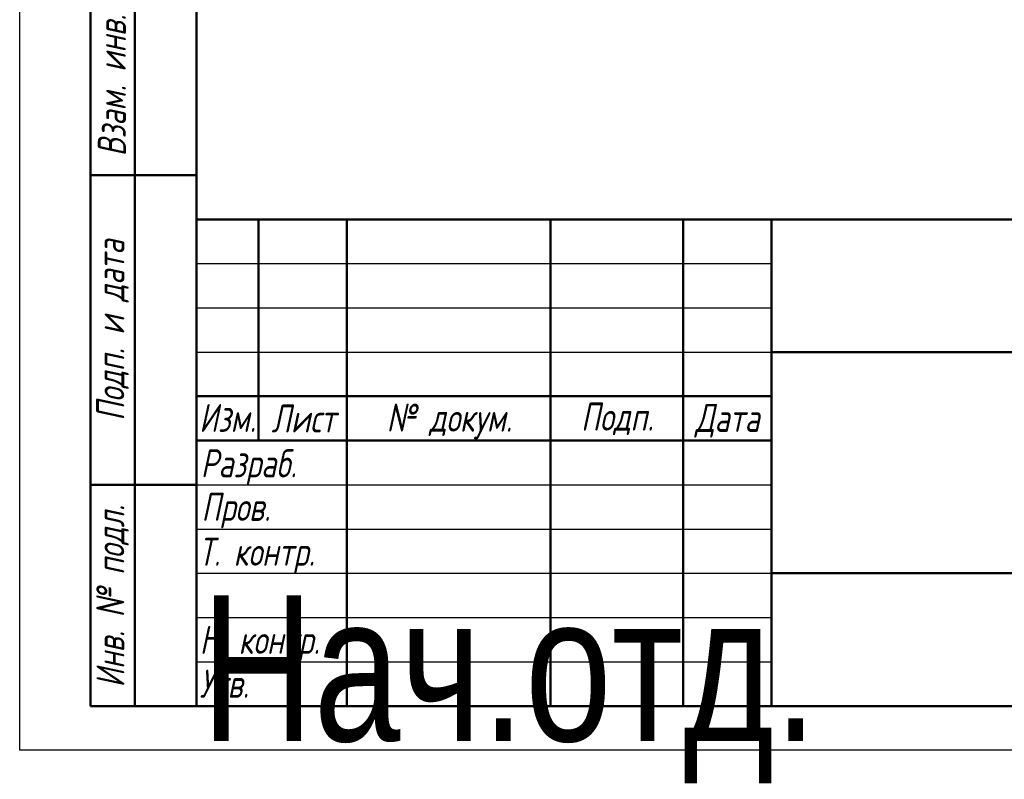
# Model space of a CAD drawing. Header units: millimetres. Extents: x -119 to 738, y -69 to 356.
# Tile 1 of 19: x 0 to 111, y -3 to 83. Entities that reach past the tile are written whole.
import ezdxf
from ezdxf.enums import TextEntityAlignment as Align

# ---------------------------------------------------------------- set-up
doc = ezdxf.new("R2018")
doc.units = ezdxf.units.MM
for name, color, linetype, lineweight in [('Заголовок (ГОСТ)', 7, 'Continuous', 50), ('Кромка (ГОСТ)', 7, 'Continuous', 50), ('Обозначение (ГОСТ)', 7, 'Continuous', 25), ('Эскизная геометрия (ГОСТ)', 7, 'Continuous', 50)]:
    doc.layers.add(name, color=color, linetype=linetype, lineweight=lineweight)
doc.styles.get("Standard").update_dxf_attribs({"font": 'GOST Common Italic.ttf'})
doc.styles.add('Альтернативный текст (ГОСТ)', font='txt', dxfattribs={"width": 0.8})

# ---------------------------------------------------------------- blocks, each defined once
blk = doc.blocks.new('ГОСТ - Доп. графы 1')
at = {"layer": 'Эскизная геометрия (ГОСТ)'}
for p, q in [((-12, 0), (-12, 145)), ((-12, 145), (0, 145)), ((-7, 145), (-7, 0)), ((-12, 110), (-7, 110)), ((-7, 110), (0, 110)), ((-12, 85), (-7, 85)), ((-7, 85), (0, 85)), ((-12, 60), (-7, 60)), ((-7, 60), (0, 60)), ((-12, 25), (-7, 25)), ((-7, 25), (0, 25)), ((0, 0), (-12, 0))]:
    blk.add_line(p, q, dxfattribs=at)
at = {"layer": 'Обозначение (ГОСТ)', "char_height": 3.17, "attachment_point": 5, "rotation": 90, "style": 'Альтернативный текст (ГОСТ)'}
for s, insert, width in [('\\fGOST Common|b0|i1;\\H3.1700;Подп. и дата', (-9.37, 127.41), 34.7679), ('\\fGOST Common|b0|i1;\\H3.1700;Инв. № дубл.', (-8.95, 97.55), 24.8438), ('\\fGOST Common|b0|i1;\\H3.1700;Взам. инв. №', (-9.58, 72.53), 24.8669), ('\\fGOST Common|b0|i1;\\H3.1700;Подп. и дата', (-9.5, 42.47), 35.1486), ('\\fGOST Common|b0|i1;\\H3.1700;Инв. № подл.', (-9.5, 12.41), 24.9618)]:
    blk.add_mtext(s, dxfattribs=dict(at, insert=insert, width=width))
at = {"layer": 'Обозначение (ГОСТ)', "lineweight": 30, "width": 0.8, "flags": 17}
for tag, p in [('Подп._и_дата_2', (-3.53, 127.51)), ('Инв._номер_дубликата', (-3.41, 97.47)), ('Взамен_инв._номера', (-3.46, 72.53)), ('Подп._и_дата_1', (-3.42, 42.35)), ('ИНВЕНТАРНЫЙ_НОМЕР', (-3.33, 12.68))]:
    blk.add_attdef(tag, text='', height=3.17, rotation=90, dxfattribs=at).set_placement(p, align=Align.MIDDLE_CENTER)
blk = doc.blocks.new('Основные надписи ГОСТ - Форма 1')
at = {"layer": 'Заголовок (ГОСТ)'}
for p, q in [((0, 55), (185, 55)), ((0, 0), (0, 55)), ((0, 0), (0, 55)), ((7, 55), (7, 30)), ((17, 55), (17, 0)), ((40, 55), (40, 0)), ((55, 55), (55, 0)), ((65, 55), (65, 0)), ((65, 40), (185, 40)), ((0, 35), (65, 35)), ((0, 30), (65, 30)), ((65, 15), (185, 15)), ((185, 0), (0, 0))]:
    blk.add_line(p, q, dxfattribs=at)
at = {"layer": 'Заголовок (ГОСТ)', "linetype": 'Continuous', "lineweight": 25}
for p, q in [((0, 50), (65, 50)), ((0, 45), (65, 45)), ((0, 40), (65, 40)), ((0, 25), (65, 25)), ((0, 20), (65, 20)), ((0, 15), (65, 15)), ((0, 10), (65, 10)), ((0, 5), (65, 5))]:
    blk.add_line(p, q, dxfattribs=at)
at = {"layer": 'Заголовок (ГОСТ)', "char_height": 3.17, "style": 'Альтернативный текст (ГОСТ)'}
for s, insert, width, attachment_point in [('\\fGOST Common|b0|i1;\\H3.1700;Изм.', (3.5, 32.56), 6.9635, 5), ('\\fGOST Common|b0|i1;\\H3.1700;Лист', (12.1, 32.5), 10.0029, 5), ('\\A0;\\fGOST Common|b0|i1;\\H3.1700;№ докум.', (28.58, 32.16), 22.9069, 5), ('\\fGOST Common|b0|i1;\\H3.1700;Подп.', (47.56, 32.45), 14.879, 5), ('\\fGOST Common|b0|i1;\\H3.1700;Дата', (60.02, 32.24), 9.9614, 5), ('\\fGOST Common|b0|i1;\\H3.1700;Разраб.', (0.47, 27), 16.9971, 4), ('\\fGOST Common|b0|i1;\\H3.1700;Пров.', (0.56, 22.08), 17.0192, 4), ('\\A0;\\fGOST Common|b0|i1;\\H3.1700;Т. контр.', (0.23, 17.01), 16.9554, 4), ('\\fGOST Common|b0|i1;\\H3.1700;Н. контр.', (0.36, 7.05), 16.9999, 4), ('\\fGOST Common|b0|i1;\\H3.1700;Утв.', (0.34, 2.52), 17.0083, 4)]:
    blk.add_mtext(s, dxfattribs=dict(at, insert=insert, width=width, attachment_point=attachment_point))
at = {"layer": 'Заголовок (ГОСТ)', "lineweight": 30, "flags": 104}
for tag, height, width, p in [('Изм1', 2.89, 0.7, (3.51, 52.52)), ('Лист1', 2.89, 0.7, (12.03, 52.52)), ('Докум1', 2.89, 0.7, (28.54, 52.48)), ('Изм2', 2.89, 0.7, (3.5, 47.52)), ('Лист2', 2.89, 0.7, (12.01, 47.5)), ('Докум2', 2.89, 0.7, (28.53, 47.5)), ('Изм3', 2.89, 0.7, (3.5, 42.5)), ('Лист3', 2.89, 0.7, (12.01, 42.51)), ('Докум3', 2.89, 0.7, (28.51, 42.48)), ('Лист4', 2.89, 0.7, (12, 37.53)), ('Докум4', 2.89, 0.7, (28.51, 37.52)), ('Изм4', 2.89, 0.7, (3.51, 37.5)), ('НАИМЕНОВАНИЕ', 5, 0.8, (100.03, 29.98)), ('Литера', 3.5, 0.8, (137.52, 27.25)), ('Литера2', 3.5, 0.8, (142.51, 27.22)), ('Литера3', 3.5, 0.8, (147.52, 27.21)), ('Масса', 3.5, 0.8, (158.47, 27.53)), ('Масштаб', 3.5, 0.8, (176, 27.6)), ('Тип_документа', 3.17, 0.8, (100.08, 17.56)), ('Листов', 3.17, 0.8, (177.46, 17.58)), ('Материал_Класс', 3.5, 0.9, (100, 7.5)), ('Материал_Наим.', 3.5, 0.9, (100, 7.5))]:
    blk.add_attdef(tag, text='', height=height, dxfattribs=dict(at, width=width)).set_placement(p, align=Align.MIDDLE_CENTER)
for tag, height, width, p in [('Подп1', 2.89, 0.7, (40.01, 52.51)), ('Дата1', 2, 0.7, (55.01, 52.51)), ('Подп2', 2.89, 0.7, (40.01, 47.5)), ('Дата2', 2, 0.7, (55.01, 47.49)), ('Подп3', 2.89, 0.7, (40.01, 42.51)), ('Дата3', 2, 0.7, (55.02, 42.52)), ('Подп4', 2.89, 0.7, (40.01, 37.51)), ('Дата4', 2, 0.7, (55.02, 37.51)), ('АВТОР', 3.17, 0.8, (17.41, 27.49)), ('Разработал_Подп.', 2.89, 0.7, (40.05, 27.51)), ('ДАТА_СОЗДАНИЯ', 2, 0.7, (55.01, 27.51)), ('ПРОВЕРИЛ', 3.17, 0.8, (17.41, 22.53)), ('Проверил_Подп.', 2.89, 0.7, (40.05, 22.52)), ('ДАТА_ПРОВЕРКИ', 2, 0.7, (55.02, 22.51)), ('ТЕХНОЛОГ', 3.17, 0.8, (17.33, 17.54)), ('Технолог_Подп.', 2.89, 0.7, (40.05, 17.51)), ('Технолог_Дата', 2, 0.7, (55.01, 17.5)), ('НАЧ._ОТДЕЛА', 3.17, 0.8, (17.46, 12.45)), ('Руководитель_Подп.', 2.89, 0.7, (40.01, 12.5)), ('Руководитель_Дата', 2, 0.7, (55.01, 12.51)), ('Должность_руководителя', 3.17, 0.8, (0.52, 12.51)), ('НОРМОКОНТРОЛЬ', 3.17, 0.8, (17.37, 7.48)), ('Нормоконтроль_Подп.', 2.89, 0.7, (40.05, 7.52)), ('ДАТА_НОРМОКОНТРОЛЯ', 2, 0.7, (55.02, 7.51)), ('УТВЕРДИЛ', 3.17, 0.8, (17.4, 2.51)), ('Утвердил_Подп.', 2.89, 0.7, (40.05, 2.51)), ('ДАТА_УТВЕРЖДЕНИЯ', 2, 0.7, (55.01, 2.5))]:
    blk.add_attdef(tag, text='', height=height, dxfattribs=dict(at, width=width)).set_placement(p, align=Align.MIDDLE_LEFT)
for tag, height, p in [('ОБОЗНАЧЕНИЕ', 5, (125.33, 47.56)), ('ОРГАНИЗАЦИЯ', 3.5, (160.02, 7.6))]:
    blk.add_attdef(tag, text='', height=height, dxfattribs=at).set_placement(p, align=Align.MIDDLE_CENTER)
at = {"layer": 'Заголовок (ГОСТ)', "lineweight": 30, "width": 0.9, "flags": 104}
blk.add_attdef('Материал_ГОСТ', text='', height=3.5, dxfattribs=at).set_placement((134.04, 4.06), align=Align.MIDDLE_RIGHT)
blk = doc.blocks.new('Рамки ГОСТ_ граница 297x210')
at = {"layer": 'Кромка (ГОСТ)', "lineweight": 25}
for p, q in [((0, 0), (0, 297)), ((210, 0), (0, 0))]:
    blk.add_line(p, q, dxfattribs=at)
at = {"layer": 'Кромка (ГОСТ)'}
for p, q in [((20, 292), (20, 5)), ((20, 5), (205, 5))]:
    blk.add_line(p, q, dxfattribs=at)

msp = doc.modelspace()

# ---------------------------------------------------------------- block references
for name, p in [('Рамки ГОСТ_ граница 297x210', (0, 0)), ('ГОСТ - Доп. графы 1', (20, 5))]:
    msp.add_blockref(name, p)
ref = msp.add_blockref('Основные надписи ГОСТ - Форма 1', (20, 5))
lines = msp.add_mtext('\\W0.8000;Нач.отд.', dxfattribs={"layer": 'Заголовок (ГОСТ)', "insert": (20.522, 17.514), "char_height": 16.47596, "attachment_point": 1})
ref.add_attrib('Должность_руководителя', '', (20.522, 17.514), dxfattribs={"flags": 104}).embed_mtext(lines)
lines = msp.add_mtext('\\W0.8000;', dxfattribs={"layer": 'Заголовок (ГОСТ)', "insert": (37.411, 32.488), "char_height": 22.5926, "attachment_point": 1})
ref.add_attrib('АВТОР', '', (37.411, 32.488), dxfattribs={"flags": 104}).embed_mtext(lines)
lines = msp.add_mtext('\\W0.8000;', dxfattribs={"layer": 'Заголовок (ГОСТ)', "insert": (37.408, 27.526), "char_height": 22.5517, "attachment_point": 1})
ref.add_attrib('ПРОВЕРИЛ', '', (37.408, 27.526), dxfattribs={"flags": 104}).embed_mtext(lines)
lines = msp.add_mtext('\\W0.8000;', dxfattribs={"layer": 'Заголовок (ГОСТ)', "insert": (37.334, 22.543), "char_height": 22.671, "attachment_point": 1})
ref.add_attrib('ТЕХНОЛОГ', '', (37.334, 22.543), dxfattribs={"flags": 104}).embed_mtext(lines)
lines = msp.add_mtext('\\W0.8000;', dxfattribs={"layer": 'Заголовок (ГОСТ)', "insert": (37.462, 17.446), "char_height": 22.555, "attachment_point": 1})
ref.add_attrib('НАЧ._ОТДЕЛА', '', (37.462, 17.446), dxfattribs={"flags": 104}).embed_mtext(lines)
lines = msp.add_mtext('\\W0.8000;', dxfattribs={"layer": 'Заголовок (ГОСТ)', "insert": (37.375, 12.481), "char_height": 22.669, "attachment_point": 1})
ref.add_attrib('НОРМОКОНТРОЛЬ', '', (37.375, 12.481), dxfattribs={"flags": 104}).embed_mtext(lines)
lines = msp.add_mtext('\\W0.8000;', dxfattribs={"layer": 'Заголовок (ГОСТ)', "insert": (37.401, 7.507), "char_height": 22.613, "attachment_point": 1})
ref.add_attrib('УТВЕРДИЛ', '', (37.401, 7.507), dxfattribs={"flags": 104}).embed_mtext(lines)
lines = msp.add_mtext('\\W0.7000;', dxfattribs={"layer": 'Заголовок (ГОСТ)', "insert": (75.012, 57.513), "char_height": 9.9845, "attachment_point": 1})
ref.add_attrib('Дата1', '', (75.012, 57.513), dxfattribs={"flags": 104}).embed_mtext(lines)
lines = msp.add_mtext('\\W0.7000;', dxfattribs={"layer": 'Заголовок (ГОСТ)', "insert": (75.012, 52.491), "char_height": 9.9845, "attachment_point": 1})
ref.add_attrib('Дата2', '', (75.012, 52.491), dxfattribs={"flags": 104}).embed_mtext(lines)
lines = msp.add_mtext('\\W0.7000;', dxfattribs={"layer": 'Заголовок (ГОСТ)', "insert": (75.023, 47.521), "char_height": 9.9712, "attachment_point": 1})
ref.add_attrib('Дата3', '', (75.023, 47.521), dxfattribs={"flags": 104}).embed_mtext(lines)
lines = msp.add_mtext('\\W0.7000;', dxfattribs={"layer": 'Заголовок (ГОСТ)', "insert": (75.023, 42.509), "char_height": 9.9886, "attachment_point": 1})
ref.add_attrib('Дата4', '', (75.023, 42.509), dxfattribs={"flags": 104}).embed_mtext(lines)
lines = msp.add_mtext('\\W0.7000;', dxfattribs={"layer": 'Заголовок (ГОСТ)', "insert": (75.009, 32.511), "char_height": 9.9804, "attachment_point": 1})
ref.add_attrib('ДАТА_СОЗДАНИЯ', '', (75.009, 32.511), dxfattribs={"flags": 104}).embed_mtext(lines)
lines = msp.add_mtext('\\W0.7000;', dxfattribs={"layer": 'Заголовок (ГОСТ)', "insert": (75.022, 27.51), "char_height": 9.9577, "attachment_point": 1})
ref.add_attrib('ДАТА_ПРОВЕРКИ', '', (75.022, 27.51), dxfattribs={"flags": 104}).embed_mtext(lines)
lines = msp.add_mtext('\\W0.7000;', dxfattribs={"layer": 'Заголовок (ГОСТ)', "insert": (75.015, 22.503), "char_height": 9.9863, "attachment_point": 1})
ref.add_attrib('Технолог_Дата', '', (75.015, 22.503), dxfattribs={"flags": 104}).embed_mtext(lines)
lines = msp.add_mtext('\\W0.7000;', dxfattribs={"layer": 'Заголовок (ГОСТ)', "insert": (75.01, 17.509), "char_height": 9.9902, "attachment_point": 1})
ref.add_attrib('Руководитель_Дата', '', (75.01, 17.509), dxfattribs={"flags": 104}).embed_mtext(lines)
lines = msp.add_mtext('\\W0.7000;', dxfattribs={"layer": 'Заголовок (ГОСТ)', "insert": (75.024, 12.511), "char_height": 9.9825, "attachment_point": 1})
ref.add_attrib('ДАТА_НОРМОКОНТРОЛЯ', '', (75.024, 12.511), dxfattribs={"flags": 104}).embed_mtext(lines)
lines = msp.add_mtext('\\W0.7000;', dxfattribs={"layer": 'Заголовок (ГОСТ)', "insert": (75.009, 7.498), "char_height": 9.9968, "attachment_point": 1})
ref.add_attrib('ДАТА_УТВЕРЖДЕНИЯ', '', (75.009, 7.498), dxfattribs={"flags": 104}).embed_mtext(lines)
lines = msp.add_mtext('\\W0.7000;', dxfattribs={"layer": 'Заголовок (ГОСТ)', "insert": (60.014, 57.512), "char_height": 14.92, "attachment_point": 1})
ref.add_attrib('Подп1', '', (60.014, 57.512), dxfattribs={"flags": 104}).embed_mtext(lines)
lines = msp.add_mtext('\\W0.7000;', dxfattribs={"layer": 'Заголовок (ГОСТ)', "insert": (60.014, 52.503), "char_height": 14.9856, "attachment_point": 1})
ref.add_attrib('Подп2', '', (60.014, 52.503), dxfattribs={"flags": 104}).embed_mtext(lines)
lines = msp.add_mtext('\\W0.7000;', dxfattribs={"layer": 'Заголовок (ГОСТ)', "insert": (60.014, 47.515), "char_height": 14.9856, "attachment_point": 1})
ref.add_attrib('Подп3', '', (60.014, 47.515), dxfattribs={"flags": 104}).embed_mtext(lines)
lines = msp.add_mtext('\\W0.7000;', dxfattribs={"layer": 'Заголовок (ГОСТ)', "insert": (60.014, 42.506), "char_height": 14.9659, "attachment_point": 1})
ref.add_attrib('Подп4', '', (60.014, 42.506), dxfattribs={"flags": 104}).embed_mtext(lines)
lines = msp.add_mtext('\\W0.7000;', dxfattribs={"layer": 'Заголовок (ГОСТ)', "insert": (60.045, 32.514), "char_height": 14.9596, "attachment_point": 1})
ref.add_attrib('Разработал_Подп.', '', (60.045, 32.514), dxfattribs={"flags": 104}).embed_mtext(lines)
lines = msp.add_mtext('\\W0.7000;', dxfattribs={"layer": 'Заголовок (ГОСТ)', "insert": (60.045, 27.525), "char_height": 14.9397, "attachment_point": 1})
ref.add_attrib('Проверил_Подп.', '', (60.045, 27.525), dxfattribs={"flags": 104}).embed_mtext(lines)
lines = msp.add_mtext('\\W0.7000;', dxfattribs={"layer": 'Заголовок (ГОСТ)', "insert": (60.045, 22.515), "char_height": 14.9397, "attachment_point": 1})
ref.add_attrib('Технолог_Подп.', '', (60.045, 22.515), dxfattribs={"flags": 104}).embed_mtext(lines)
lines = msp.add_mtext('\\W0.7000;', dxfattribs={"layer": 'Заголовок (ГОСТ)', "insert": (60.005, 17.505), "char_height": 14.9795, "attachment_point": 1})
ref.add_attrib('Руководитель_Подп.', '', (60.005, 17.505), dxfattribs={"flags": 104}).embed_mtext(lines)
lines = msp.add_mtext('\\W0.7000;', dxfattribs={"layer": 'Заголовок (ГОСТ)', "insert": (60.045, 12.515), "char_height": 14.9397, "attachment_point": 1})
ref.add_attrib('Нормоконтроль_Подп.', '', (60.045, 12.515), dxfattribs={"flags": 104}).embed_mtext(lines)
lines = msp.add_mtext('\\W0.7000;', dxfattribs={"layer": 'Заголовок (ГОСТ)', "insert": (60.045, 7.505), "char_height": 14.9596, "attachment_point": 1})
ref.add_attrib('Утвердил_Подп.', '', (60.045, 7.505), dxfattribs={"flags": 104}).embed_mtext(lines)
lines = msp.add_mtext('\\W0.7000;', dxfattribs={"layer": 'Заголовок (ГОСТ)', "insert": (48.542, 57.483), "char_height": 22.947, "attachment_point": 1})
ref.add_attrib('Докум1', '', (48.542, 57.483), dxfattribs={"flags": 104}).embed_mtext(lines)
lines = msp.add_mtext('\\W0.7000;', dxfattribs={"layer": 'Заголовок (ГОСТ)', "insert": (48.526, 52.497), "char_height": 22.9782, "attachment_point": 1})
ref.add_attrib('Докум2', '', (48.526, 52.497), dxfattribs={"flags": 104}).embed_mtext(lines)
lines = msp.add_mtext('\\W0.7000;', dxfattribs={"layer": 'Заголовок (ГОСТ)', "insert": (48.51, 47.479), "char_height": 22.947, "attachment_point": 1})
ref.add_attrib('Докум3', '', (48.51, 47.479), dxfattribs={"flags": 104}).embed_mtext(lines)
lines = msp.add_mtext('\\W0.7000;', dxfattribs={"layer": 'Заголовок (ГОСТ)', "insert": (48.515, 42.52), "char_height": 22.9741, "attachment_point": 1})
ref.add_attrib('Докум4', '', (48.515, 42.52), dxfattribs={"flags": 104}).embed_mtext(lines)
lines = msp.add_mtext('\\W0.7000;', dxfattribs={"layer": 'Заголовок (ГОСТ)', "insert": (32.031, 57.516), "char_height": 9.9931, "attachment_point": 1})
ref.add_attrib('Лист1', '', (32.031, 57.516), dxfattribs={"flags": 104}).embed_mtext(lines)
lines = msp.add_mtext('\\W0.7000;', dxfattribs={"layer": 'Заголовок (ГОСТ)', "insert": (32.012, 52.504), "char_height": 9.9781, "attachment_point": 1})
ref.add_attrib('Лист2', '', (32.012, 52.504), dxfattribs={"flags": 104}).embed_mtext(lines)
lines = msp.add_mtext('\\W0.7000;', dxfattribs={"layer": 'Заголовок (ГОСТ)', "insert": (32.012, 47.508), "char_height": 9.9781, "attachment_point": 1})
ref.add_attrib('Лист3', '', (32.012, 47.508), dxfattribs={"flags": 104}).embed_mtext(lines)
lines = msp.add_mtext('\\W0.7000;', dxfattribs={"layer": 'Заголовок (ГОСТ)', "insert": (32.004, 42.526), "char_height": 9.9936, "attachment_point": 1})
ref.add_attrib('Лист4', '', (32.004, 42.526), dxfattribs={"flags": 104}).embed_mtext(lines)
lines = msp.add_mtext('\\W0.7000;', dxfattribs={"layer": 'Заголовок (ГОСТ)', "insert": (23.513, 57.516), "char_height": 7.004, "attachment_point": 1})
ref.add_attrib('Изм1', '', (23.513, 57.516), dxfattribs={"flags": 104}).embed_mtext(lines)
lines = msp.add_mtext('\\W0.7000;', dxfattribs={"layer": 'Заголовок (ГОСТ)', "insert": (23.504, 52.521), "char_height": 6.9877, "attachment_point": 1})
ref.add_attrib('Изм2', '', (23.504, 52.521), dxfattribs={"flags": 104}).embed_mtext(lines)
lines = msp.add_mtext('\\W0.7000;', dxfattribs={"layer": 'Заголовок (ГОСТ)', "insert": (23.504, 47.5), "char_height": 7.0203, "attachment_point": 1})
ref.add_attrib('Изм3', '', (23.504, 47.5), dxfattribs={"flags": 104}).embed_mtext(lines)
lines = msp.add_mtext('\\W0.7000;', dxfattribs={"layer": 'Заголовок (ГОСТ)', "insert": (23.513, 42.504), "char_height": 7.004, "attachment_point": 1})
ref.add_attrib('Изм4', '', (23.513, 42.504), dxfattribs={"flags": 104}).embed_mtext(lines)

doc.saveas('drawing.dxf')
